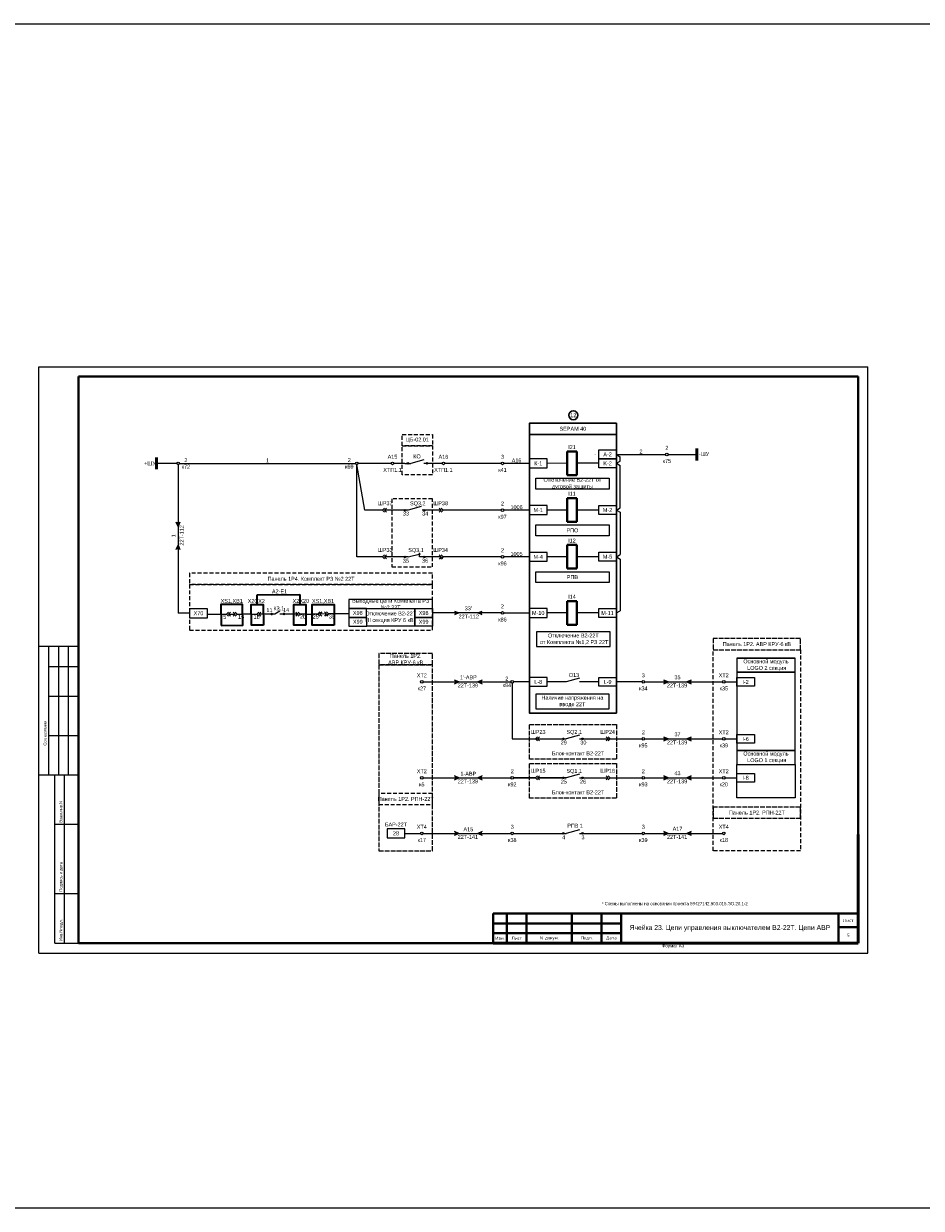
# Model space of a CAD drawing. Header units: millimetres. Extents: x 4897 to 12009, y -3017 to 2708.
# Tile 39 of 86: x 6797 to 7252, y -83 to 517. Entities that reach past the tile are written whole.
import ezdxf
from ezdxf.enums import TextEntityAlignment as Align

# ---------------------------------------------------------------- set-up
doc = ezdxf.new("R2010")
doc.units = ezdxf.units.MM
doc.linetypes.add('ACAD_ISO02W100', pattern=[15, 12, -3])
doc.linetypes.add('JIS_02_2.0', pattern=[3, 2, -1])
doc.layers.add('основная 0.5', color=7, linetype='Continuous', lineweight=50)
doc.styles.add('SIMPLEX', font='txt', dxfattribs={"height": 5})

msp = doc.modelspace()

# ---------------------------------------------------------------- hatches: boundary and pattern name
h = msp.add_hatch(color=7)
h.dxf.hatch_style = 1
h.paths.add_polyline_path([(6992.08, 294.17, 1), (6991.29, 294.17, 1)])
h = msp.add_hatch(color=7)
h.dxf.hatch_style = 1
h.paths.add_polyline_path([(7001.04, 294.17, -1), (7001.83, 294.17, -1)])
h = msp.add_hatch(color=7)
h.dxf.hatch_style = 1
h.paths.add_polyline_path([(6990.72, 270.42, 1), (6989.92, 270.42, 1)])
h = msp.add_hatch(color=7)
h.dxf.hatch_style = 1
h.paths.add_polyline_path([(6999.67, 270.42, -1), (7000.46, 270.42, -1)])
h = msp.add_hatch(color=7)
h.dxf.hatch_style = 1
h.paths.add_polyline_path([(6874.37, 264.45), (6875.32, 262.23), (6876.26, 264.45)])
h = msp.add_hatch(color=256)
h.dxf.hatch_style = 1
h.paths.add_polyline_path([(6876.26, 250.53), (6875.32, 252.75), (6874.37, 250.53)])
h = msp.add_hatch(color=7)
h.dxf.hatch_style = 1
h.paths.add_polyline_path([(6990.72, 246.75, 1), (6989.92, 246.75, 1)])
h = msp.add_hatch(color=7)
h.dxf.hatch_style = 1
h.paths.add_polyline_path([(6999.67, 246.75, -1), (7000.46, 246.75, -1)])
for points in [[(6923.46, 217.81, 1), (6922.07, 217.81, 1)], [(6929.68, 217.88, 1), (6928.28, 217.88, 1)]]:
    msp.add_hatch(color=256).paths.add_polyline_path(points)
h = msp.add_hatch(color=256)
h.dxf.hatch_style = 1
h.paths.add_polyline_path([(7015.41, 217.42), (7017.63, 218.37), (7015.41, 219.31)])
h = msp.add_hatch(color=256)
h.dxf.hatch_style = 1
h.paths.add_polyline_path([(7029.33, 219.31), (7027.11, 218.37), (7029.33, 217.42)])
h = msp.add_hatch(color=256)
h.dxf.hatch_style = 1
h.paths.add_polyline_path([(7015.41, 184.41), (7017.63, 183.46), (7015.41, 182.51)])
h = msp.add_hatch(color=256)
h.dxf.hatch_style = 1
h.paths.add_polyline_path([(7029.33, 182.51), (7027.11, 183.46), (7029.33, 184.41)])
h = msp.add_hatch(color=256)
h.dxf.hatch_style = 1
h.paths.add_polyline_path([(7121.37, 184.41), (7123.59, 183.46), (7121.37, 182.51)])
h = msp.add_hatch(color=256)
h.dxf.hatch_style = 1
h.paths.add_polyline_path([(7135.29, 182.51), (7133.07, 183.46), (7135.29, 184.41)])
h = msp.add_hatch(color=7)
h.dxf.hatch_style = 1
h.paths.add_polyline_path([(7070.88, 154.58, 1), (7070.08, 154.58, 1)])
h = msp.add_hatch(color=7)
h.dxf.hatch_style = 1
h.paths.add_polyline_path([(7079.83, 154.58, -1), (7080.62, 154.58, -1)])
h = msp.add_hatch(color=256)
h.dxf.hatch_style = 1
h.paths.add_polyline_path([(7121.38, 155.53), (7123.6, 154.58), (7121.38, 153.63)])
h = msp.add_hatch(color=256)
h.dxf.hatch_style = 1
h.paths.add_polyline_path([(7135.3, 153.63), (7133.08, 154.58), (7135.3, 155.53)])
h = msp.add_hatch(color=256)
h.dxf.hatch_style = 1
h.paths.add_polyline_path([(7015.41, 135.81), (7017.63, 134.86), (7015.41, 133.91)])
h = msp.add_hatch(color=256)
h.dxf.hatch_style = 1
h.paths.add_polyline_path([(7029.33, 133.91), (7027.11, 134.86), (7029.33, 135.81)])
h = msp.add_hatch(color=7)
h.dxf.hatch_style = 1
h.paths.add_polyline_path([(7070.87, 134.86, 1), (7070.08, 134.86, 1)])
h = msp.add_hatch(color=7)
h.dxf.hatch_style = 1
h.paths.add_polyline_path([(7079.82, 134.86, -1), (7080.62, 134.86, -1)])
h = msp.add_hatch(color=256)
h.dxf.hatch_style = 1
h.paths.add_polyline_path([(7121.38, 135.81), (7123.6, 134.86), (7121.38, 133.91)])
h = msp.add_hatch(color=256)
h.dxf.hatch_style = 1
h.paths.add_polyline_path([(7135.3, 133.91), (7133.08, 134.86), (7135.3, 135.81)])
h = msp.add_hatch(color=256)
h.dxf.hatch_style = 1
h.paths.add_polyline_path([(7015.41, 107.64), (7017.63, 106.7), (7015.41, 105.75)])
h = msp.add_hatch(color=256)
h.dxf.hatch_style = 1
h.paths.add_polyline_path([(7029.33, 105.75), (7027.11, 106.7), (7029.33, 107.64)])
h = msp.add_hatch(color=7)
h.dxf.hatch_style = 1
h.paths.add_polyline_path([(7070.88, 106.7, 1), (7070.08, 106.7, 1)])
h = msp.add_hatch(color=7)
h.dxf.hatch_style = 1
h.paths.add_polyline_path([(7079.83, 106.7, -1), (7080.62, 106.7, -1)])
h = msp.add_hatch(color=256)
h.dxf.hatch_style = 1
h.paths.add_polyline_path([(7121.38, 107.64), (7123.6, 106.7), (7121.38, 105.75)])
h = msp.add_hatch(color=256)
h.dxf.hatch_style = 1
h.paths.add_polyline_path([(7135.3, 105.75), (7133.08, 106.7), (7135.3, 107.64)])

# ---------------------------------------------------------------- linework, layer by layer
for p, q in [((6804.8, 46.06), (6804.8, 343.11)), ((6804.8, 343.11), (7224.81, 343.11)), ((6804.8, 46.06), (6804.8, 343.11)), ((7224.81, 46.06), (7224.81, 343.11)), ((7224.81, 46.06), (7224.81, 343.11)), ((6874.65, 294.17), (6864.42, 294.17)), ((6875.98, 294.17), (6965.25, 294.17)), ((6983.27, 294.17), (6966.58, 294.17)), ((6990.16, 294.17), (6984.6, 294.17)), ((6990.16, 294.17), (6993.23, 294.17)), ((6999.89, 296.03), (6993.23, 294.17)), ((7009.07, 294.17), (6999.89, 294.17)), ((7038.99, 294.17), (7010.4, 294.17)), ((7053.29, 294.17), (7040.32, 294.17)), ((7072.38, 294.2), (7062.29, 294.17)), ((7088.41, 294.2), (7077.38, 294.2)), ((7097.41, 298.7), (7099.38, 297.55)), ((7097.41, 298.7), (7122.31, 298.7)), ((7097.41, 294.2), (7099.38, 295.34)), ((7097.41, 294.2), (7099.38, 293.05)), ((7099.38, 295.34), (7099.38, 297.55)), ((7123.64, 298.7), (7138.22, 298.7)), ((6875.32, 293.51), (6875.32, 218.22)), ((6965.91, 246.78), (6965.91, 293.51)), ((6969.85, 270.42), (6965.91, 293.51)), ((7099.38, 271.67), (7099.38, 293.05)), ((6978.9, 270.42), (6969.85, 270.42)), ((6991.86, 270.42), (6979.93, 270.42)), ((6998.53, 272.28), (6991.86, 270.42)), ((7008.59, 270.42), (6998.9, 270.4)), ((7039, 270.47), (7009.63, 270.42)), ((7053.29, 270.5), (7040.32, 270.47)), ((7072.38, 270.53), (7062.29, 270.5)), ((7088.41, 270.52), (7077.38, 270.53)), ((7097.41, 270.52), (7099.38, 271.67)), ((7097.41, 270.52), (7099.38, 269.38)), ((7099.38, 269.38), (7099.38, 247.99)), ((6874.37, 250.53), (6875.32, 252.75)), ((6875.32, 252.75), (6876.26, 250.53)), ((6978.9, 246.78), (6965.91, 246.78)), ((6986.2, 246.76), (6979.93, 246.78)), ((7039, 246.8), (7009.61, 246.76)), ((7053.29, 246.82), (7040.32, 246.8)), ((7072.38, 246.85), (7062.29, 246.82)), ((7088.41, 246.85), (7077.38, 246.85)), ((7097.41, 246.85), (7099.38, 247.99)), ((7097.41, 246.85), (7099.38, 245.71)), ((7099.38, 245.71), (7099.38, 219.51)), ((6890.16, 217.74), (6897.04, 217.74)), ((6897.04, 217.74), (6899.79, 217.74)), ((6900.82, 217.74), (6904.27, 217.75)), ((6905.3, 217.75), (6908.05, 217.76)), ((6912.43, 217.77), (6908.05, 217.76)), ((6912.43, 217.77), (6915.18, 217.78)), ((6924.3, 217.8), (6916.21, 217.78)), ((6936.07, 217.83), (6926.88, 217.8)), ((6939.86, 217.84), (6937.11, 217.83)), ((6939.86, 217.84), (6943.31, 217.84)), ((6946.06, 217.85), (6943.31, 217.84)), ((6950.54, 217.86), (6947.09, 217.85)), ((6954.32, 217.87), (6951.57, 217.86)), ((6961.85, 217.89), (6954.32, 217.87)), ((7038.99, 218.37), (7004.22, 218.37)), ((7015.41, 219.31), (7017.63, 218.37)), ((7017.63, 218.37), (7015.41, 217.42)), ((7027.11, 218.37), (7029.33, 219.31)), ((7029.33, 217.42), (7027.11, 218.37)), ((7040.32, 218.37), (7053.29, 218.37)), ((7072.38, 218.4), (7062.29, 218.37)), ((7088.41, 218.39), (7077.38, 218.4)), ((7097.41, 218.37), (7099.38, 219.51)), ((6824.8, 201.3), (6804.8, 201.3)), ((6809.8, 136.3), (6809.8, 201.3)), ((6814.8, 136.3), (6814.8, 201.3)), ((6819.8, 136.3), (6819.8, 201.3)), ((6809.8, 191.3), (6824.8, 191.3)), ((6999.45, 183.46), (7043.98, 183.46)), ((7017.63, 183.46), (7015.41, 184.41)), ((7015.41, 182.51), (7017.63, 183.46)), ((7029.33, 184.41), (7027.11, 183.46)), ((7027.11, 183.46), (7029.33, 182.51)), ((7044.64, 182.8), (7044.64, 154.58)), ((7053.29, 183.46), (7045.3, 183.46)), ((7072.02, 183.46), (7062.29, 183.46)), ((7078.69, 185.32), (7072.02, 183.46)), ((7088.41, 183.46), (7078.69, 183.46)), ((7111.71, 183.46), (7151.12, 183.46)), ((7123.59, 183.46), (7121.37, 184.41)), ((7121.37, 182.51), (7123.59, 183.46)), ((7135.29, 184.41), (7133.07, 183.46)), ((7133.07, 183.46), (7135.29, 182.51)), ((7152.44, 183.46), (7158.35, 183.46)), ((6809.8, 176.3), (6824.8, 176.3)), ((6809.8, 156.3), (6824.8, 156.3)), ((7078.69, 156.44), (7072.02, 154.58)), ((7044.64, 154.58), (7072.01, 154.58)), ((7078.68, 154.58), (7110.38, 154.58)), ((7111.71, 154.58), (7151.12, 154.58)), ((7123.6, 154.58), (7121.38, 155.53)), ((7121.38, 153.63), (7123.6, 154.58)), ((7135.3, 155.53), (7133.08, 154.58)), ((7133.08, 154.58), (7135.3, 153.63)), ((6804.8, 136.3), (6824.8, 136.3)), ((6812.8, 51.11), (6812.8, 136.3)), ((6817.67, 51.11), (6817.67, 136.3)), ((6999.45, 134.86), (7043.98, 134.86)), ((7017.63, 134.86), (7015.41, 135.81)), ((7015.41, 133.91), (7017.63, 134.86)), ((7029.33, 135.81), (7027.11, 134.86)), ((7027.11, 134.86), (7029.33, 133.91)), ((7045.3, 134.86), (7056.44, 134.86)), ((7056.44, 134.86), (7045.41, 134.86)), ((7057.47, 134.86), (7072.01, 134.86)), ((7072.01, 134.86), (7057.47, 134.86)), ((7078.69, 136.72), (7072.02, 134.86)), ((7078.68, 134.86), (7093.23, 134.86)), ((7094.27, 134.86), (7110.38, 134.86)), ((7111.71, 134.86), (7151.12, 134.86)), ((7123.6, 134.86), (7121.38, 135.81)), ((7121.38, 133.91), (7123.6, 134.86)), ((7135.3, 135.81), (7133.08, 134.86)), ((7133.08, 134.86), (7135.3, 133.91)), ((6812.8, 111.3), (6824.8, 111.3)), ((7078.69, 108.56), (7072.02, 106.7)), ((6990.21, 106.7), (6998.13, 106.7)), ((6999.45, 106.7), (7043.98, 106.7)), ((7017.63, 106.7), (7015.41, 107.64)), ((7015.41, 105.75), (7017.63, 106.7)), ((7029.33, 107.64), (7027.11, 106.7)), ((7027.11, 106.7), (7029.33, 105.75)), ((7045.3, 106.7), (7072.02, 106.7)), ((7078.68, 106.7), (7110.38, 106.7)), ((7111.71, 106.7), (7151.12, 106.7)), ((7123.6, 106.7), (7121.38, 107.64)), ((7121.38, 105.75), (7123.6, 106.7)), ((7135.3, 107.64), (7133.08, 106.7)), ((7133.08, 106.7), (7135.3, 105.75)), ((6812.8, 76.3), (6824.8, 76.3)), ((6812.8, 51.11), (6824.8, 51.11)), ((6804.8, 46.06), (7224.81, 46.06))]:
    msp.add_line(p, q)
at = {"lineweight": 40}
for p, q in [((6824.8, 338.11), (7219.89, 338.11)), ((7219.89, 338.11), (7219.89, 51.11)), ((7077.38, 300.17), (7072.38, 300.17)), ((7072.38, 300.17), (7072.38, 288.17)), ((7077.38, 288.17), (7077.38, 300.17)), ((7077.38, 288.17), (7072.38, 288.17)), ((7077.38, 276.5), (7072.38, 276.5)), ((7072.38, 276.5), (7072.38, 264.5)), ((7077.38, 264.5), (7077.38, 276.5)), ((7077.38, 264.5), (7072.38, 264.5)), ((7077.38, 252.82), (7072.38, 252.82)), ((7072.38, 252.82), (7072.38, 240.82)), ((7077.38, 240.82), (7077.38, 252.82)), ((7077.38, 240.82), (7072.38, 240.82)), ((7077.38, 224.37), (7072.38, 224.37)), ((7072.38, 224.37), (7072.38, 212.37)), ((7077.38, 212.37), (7077.38, 224.37)), ((7077.38, 212.37), (7072.38, 212.37)), ((7034.89, 66.1), (7099.89, 66.1)), ((7209.89, 66.11), (7209.89, 51.11)), ((7034.89, 61.1), (7099.89, 61.1)), ((7034.89, 56.1), (7099.89, 56.1)), ((7209.89, 59.11), (7219.89, 59.11)), ((6824.8, 51.11), (7219.89, 51.11))]:
    msp.add_line(p, q, dxfattribs=at)
at = {"linetype": 'Continuous', "lineweight": 40}
msp.add_line((6824.8, 338.11), (6824.8, 51.11), dxfattribs=at)
at = {"color": 5, "lineweight": 50}
msp.add_line((7138.22, 295.7), (7138.22, 301.7), dxfattribs=at)
at = {"color": 1, "lineweight": 50}
msp.add_line((6864.42, 291.17), (6864.42, 297.17), dxfattribs=at)
at = {"color": 7}
for p, q in [((6875.32, 262.23), (6874.37, 264.45)), ((6876.26, 264.45), (6875.32, 262.23)), ((6991.86, 246.75), (6986.2, 246.76)), ((6991.86, 246.75), (6998.21, 248.27)), ((6997.65, 246.75), (6997.65, 248.84)), ((7008.58, 246.76), (6997.65, 246.75)), ((6881.22, 218.22), (6875.32, 218.22)), ((6926.87, 219.35), (6924.3, 217.8)), ((7110.38, 183.46), (7097.41, 183.46)), ((7152.44, 154.58), (7158.35, 154.58)), ((7152.44, 134.86), (7158.35, 134.86))]:
    msp.add_line(p, q, dxfattribs=at)
at = {"lineweight": 35}
for p, q in [((6915.4, 227.63), (6937.02, 227.68)), ((6915.41, 222.63), (6915.4, 227.63)), ((6937.02, 227.68), (6937.03, 222.68))]:
    msp.add_line(p, q, dxfattribs=at)
at = {"linetype": 'Continuous'}
for p, q in [((6824.8, 192.12), (6824.8, 172.12)), ((6824.8, 152.12), (6824.8, 132.12))]:
    msp.add_line(p, q, dxfattribs=at)
at = {"color": 1}
msp.add_line((7158.35, 195.46), (7187.99, 195.46), dxfattribs=at)
at = {"color": 9, "true_color": 0xd19cc7}
msp.add_lwpolyline([(5064.51, 516.93), (10068.29, 516.93), (10068.29, -83.25), (5072.49, -83.25)], close=True, dxfattribs=at)
at = {"lineweight": 30}
msp.add_lwpolyline([(7053.29, 314.52), (7053.29, 314.52), (7097.41, 314.52), (7097.41, 308.83), (7053.29, 308.83), (7053.29, 314.52)], dxfattribs=at)
at = {"color": 32, "linetype": 'JIS_02_2.0', "true_color": 0xcd6928}
for points in [[(6988.83, 308.8), (6988.83, 308.8), (7004.2, 308.8), (7004.2, 303.12), (6988.83, 303.12), (6988.83, 308.8)], [(7004.2, 238.51), (7004.2, 238.51), (6881.16, 238.51), (6881.16, 232.83), (7004.2, 232.83), (7004.2, 238.51)], [(7004.2, 126.99), (7004.2, 126.99), (6977.04, 126.99), (6977.04, 121.31), (7004.2, 121.31), (7004.2, 126.99)]]:
    msp.add_lwpolyline(points, dxfattribs=at)
at = {"lineweight": 30}
msp.add_lwpolyline([(7053.29, 308.83), (7097.41, 308.83), (7097.41, 167.65), (7053.29, 167.65)], close=True, dxfattribs=at)
at = {"color": 32, "linetype": 'JIS_02_2.0', "true_color": 0xcd6928}
for points in [[(6988.83, 303.12), (7004.2, 303.12), (7004.2, 288.39), (6988.83, 288.39)], [(7004.2, 276.15), (6983.59, 276.15), (6983.59, 241.68), (7004.2, 241.68)], [(7004.2, 232.83), (6881.16, 232.83), (6881.16, 209.6), (7004.2, 209.6)], [(7146.5, 199.75), (7190.62, 199.75), (7190.62, 97.9), (7146.5, 97.9)]]:
    msp.add_lwpolyline(points, close=True, dxfattribs=at)
for points in [[(7097.41, 296.45), (7088.41, 296.45), (7088.41, 300.95), (7097.41, 300.95)], [(7053.29, 291.92), (7062.29, 291.92), (7062.29, 296.42), (7053.29, 296.42)], [(7097.41, 291.95), (7088.41, 291.95), (7088.41, 296.45), (7097.41, 296.45)], [(7093.72, 281.13), (7056.5, 281.13), (7056.5, 286.63), (7093.72, 286.63)], [(7053.29, 268.25), (7062.29, 268.25), (7062.29, 272.75), (7053.29, 272.75)], [(7097.41, 268.27), (7088.41, 268.27), (7088.41, 272.77), (7097.41, 272.77)], [(7093.72, 257.46), (7056.5, 257.46), (7056.5, 262.96), (7093.72, 262.96)], [(7053.29, 244.57), (7062.29, 244.57), (7062.29, 249.07), (7053.29, 249.07)], [(7097.41, 244.6), (7088.41, 244.6), (7088.41, 249.1), (7097.41, 249.1)], [(7093.72, 233.78), (7056.5, 233.78), (7056.5, 239.29), (7093.72, 239.29)], [(6881.16, 215.97), (6890.16, 215.97), (6890.16, 220.47), (6881.16, 220.47)], [(7053.29, 216.12), (7062.29, 216.12), (7062.29, 220.62), (7053.29, 220.62)], [(7097.41, 216.12), (7088.41, 216.12), (7088.41, 220.62), (7097.41, 220.62)], [(7056.98, 201.4), (7094.2, 201.4), (7094.2, 208.81), (7056.98, 208.81)], [(7053.29, 181.21), (7062.29, 181.21), (7062.29, 185.71), (7053.29, 185.71)], [(7097.41, 181.21), (7088.41, 181.21), (7088.41, 185.71), (7097.41, 185.71)], [(7167.35, 181.21), (7158.35, 181.21), (7158.35, 185.71), (7167.35, 185.71)], [(7056.5, 169.82), (7093.72, 169.82), (7093.72, 177.24), (7056.5, 177.24)], [(7167.35, 152.33), (7158.35, 152.33), (7158.35, 156.83), (7167.35, 156.83)], [(7167.35, 132.61), (7158.35, 132.61), (7158.35, 137.11), (7167.35, 137.11)], [(6981.21, 104.45), (6990.21, 104.45), (6990.21, 108.95), (6981.21, 108.95)]]:
    msp.add_lwpolyline(points, close=True)
for points in [[(6979.93, 271.45), (6978.9, 270.42), (6979.93, 269.39)], [(6980.97, 271.45), (6979.93, 270.42), (6980.97, 269.39)], [(7007.56, 271.45), (7008.59, 270.42), (7007.56, 269.39)], [(7008.59, 271.45), (7009.63, 270.42), (7008.59, 269.39)], [(6979.93, 247.82), (6978.9, 246.78), (6979.93, 245.75)], [(6980.97, 247.82), (6979.93, 246.78), (6980.97, 245.75)], [(7007.56, 247.78), (7008.59, 246.75), (7007.56, 245.71)], [(7008.59, 247.78), (7009.63, 246.75), (7008.59, 245.71)], [(6900.82, 218.77), (6899.79, 217.74), (6900.82, 216.71)], [(6901.86, 218.77), (6900.82, 217.74), (6901.86, 216.71)], [(6903.23, 218.78), (6904.27, 217.75), (6903.24, 216.72)], [(6904.26, 218.78), (6905.3, 217.75), (6904.27, 216.72)], [(6916.21, 218.81), (6915.18, 217.78), (6916.22, 216.75)], [(6917.24, 218.81), (6916.21, 217.78), (6917.25, 216.75)], [(6935.04, 218.86), (6936.08, 217.83), (6935.05, 216.79)], [(6936.07, 218.86), (6937.11, 217.83), (6936.08, 216.79)], [(6947.09, 218.89), (6946.06, 217.85), (6947.1, 216.82)], [(6948.12, 218.89), (6947.09, 217.85), (6948.13, 216.82)], [(6949.5, 218.89), (6950.54, 217.86), (6949.51, 216.83)], [(6950.53, 218.89), (6951.57, 217.86), (6950.54, 216.83)], [(7057.47, 155.61), (7056.44, 154.58), (7057.47, 153.55)], [(7058.51, 155.61), (7057.47, 154.58), (7058.51, 153.55)], [(7092.2, 155.61), (7093.23, 154.58), (7092.2, 153.55)], [(7093.23, 155.61), (7094.27, 154.58), (7093.23, 153.55)], [(7057.47, 135.89), (7056.44, 134.86), (7057.47, 133.83)], [(7058.51, 135.89), (7057.47, 134.86), (7058.51, 133.83)], [(7092.2, 135.89), (7093.23, 134.86), (7092.2, 133.83)], [(7093.23, 135.89), (7094.27, 134.86), (7093.23, 133.83)]]:
    msp.add_lwpolyline(points)
at = {"lineweight": 35}
for points in [[(6897.09, 212.09), (6908.11, 212.11), (6908, 222.63), (6896.99, 222.6)], [(6918.57, 212.14), (6912.55, 212.12), (6912.4, 222.63), (6918.42, 222.63)], [(6939.98, 212.14), (6933.97, 212.14), (6933.94, 222.63), (6939.96, 222.63)], [(6954.34, 212.14), (6943.32, 212.14), (6943.29, 222.63), (6954.31, 222.63)]]:
    msp.add_lwpolyline(points, close=True, dxfattribs=at)
at = {"color": 7}
for points in [[(6961.85, 220.64), (7004.22, 220.62), (7004.21, 225.14), (6961.84, 225.14)], [(6961.86, 216.12), (6970.85, 216.12), (6970.85, 220.62), (6961.85, 220.62)], [(6961.87, 211.62), (6970.86, 211.62), (6970.85, 216.12), (6961.86, 216.12)], [(6970.85, 220.64), (6995.22, 220.62), (6995.2, 211.62), (6970.86, 211.62)], [(7004.2, 211.62), (6995.2, 211.62), (6995.21, 216.12), (7004.21, 216.12)], [(7004.21, 216.12), (6995.21, 216.12), (6995.22, 220.62), (7004.22, 220.62)]]:
    msp.add_lwpolyline(points, close=True, dxfattribs=at)
at = {"color": 32, "linetype": 'ACAD_ISO02W100', "ltscale": 0.2, "true_color": 0xcd6928}
for points in [[(7190.62, 205.43), (7190.62, 205.43), (7146.5, 205.43), (7146.5, 199.75), (7190.62, 199.75), (7190.62, 205.43)], [(7004.2, 197.79), (7004.2, 197.79), (6977.04, 197.79), (6977.04, 192.11), (7004.2, 192.11), (7004.2, 197.79)], [(7004.2, 192.11), (7004.2, 192.11), (6977.04, 192.11), (6977.04, 97.9), (7004.2, 97.9), (7004.2, 192.11)], [(7053.29, 161.85), (7053.29, 161.85), (7097.41, 161.85), (7097.41, 144.31), (7053.29, 144.31), (7053.29, 161.85)], [(7053.29, 142.13), (7053.29, 142.13), (7097.41, 142.13), (7097.41, 124.59), (7053.29, 124.59), (7053.29, 142.13)], [(7190.62, 120.05), (7190.62, 120.05), (7146.5, 120.05), (7146.5, 114.36), (7190.62, 114.36), (7190.62, 120.05)]]:
    msp.add_lwpolyline(points, dxfattribs=at)
at = {"ltscale": 0.2}
for points in [[(7187.99, 194.04), (7187.99, 195.46), (7158.35, 195.46), (7158.35, 188.36), (7187.99, 188.36), (7187.99, 194.04)], [(7187.99, 188.36), (7187.99, 188.36), (7158.35, 188.36), (7158.35, 148.73), (7187.99, 148.73), (7187.99, 188.36)], [(7187.99, 148.73), (7187.99, 148.73), (7158.35, 148.73), (7158.35, 141.62), (7187.99, 141.62), (7187.99, 148.73)]]:
    msp.add_lwpolyline(points, dxfattribs=at)
msp.add_lwpolyline([(7158.35, 141.62), (7187.99, 141.62), (7187.99, 124.65), (7158.35, 124.65)], close=True, dxfattribs=at)
at = {"lineweight": 30}
msp.add_circle((7075.56, 318.54), 2.25, dxfattribs=at)
for centre in [(6875.32, 294.17), (6965.91, 294.17), (6983.94, 294.17), (7009.74, 294.17), (7039.66, 294.17), (7122.97, 298.7), (7039.66, 270.45), (7039.66, 246.78), (7039.66, 218.37), (6998.79, 183.46), (7044.64, 183.46), (7151.78, 183.46), (7111.04, 154.58), (6998.79, 134.86), (7044.64, 134.86), (7111.04, 134.86), (6998.79, 106.7), (7044.64, 106.7), (7111.04, 106.7), (7151.78, 106.7)]:
    msp.add_circle(centre, 0.663)
at = {"color": 7}
for centre, radius in [((6991.69, 294.17), 0.396), ((7001.43, 294.17), 0.396), ((6990.32, 270.42), 0.396), ((7000.07, 270.42), 0.396), ((6990.32, 246.75), 0.396), ((7000.07, 246.75), 0.396), ((7111.04, 183.46), 0.663), ((7070.48, 154.58), 0.396), ((7080.23, 154.58), 0.396), ((7151.78, 154.58), 0.663), ((7070.47, 134.86), 0.396), ((7080.22, 134.86), 0.396), ((7151.78, 134.86), 0.663), ((7070.48, 106.7), 0.396), ((7080.23, 106.7), 0.396)]:
    msp.add_circle(centre, radius, dxfattribs=at)
at = {"layer": 'основная 0.5', "color": 0}
for p, q in [((7219.89, 51.11), (7219.89, 106.11)), ((7034.89, 51.11), (7219.89, 51.11))]:
    msp.add_line(p, q, dxfattribs=at)
at = {"layer": 'основная 0.5', "lineweight": 40}
for p, q in [((7034.89, 66.1), (7034.89, 51.11)), ((7041.89, 51.11), (7041.89, 66.1)), ((7051.89, 51.11), (7051.89, 66.1)), ((7074.89, 51.11), (7074.89, 66.1)), ((7089.89, 51.11), (7089.89, 66.1)), ((7099.89, 51.11), (7099.89, 66.11)), ((7099.89, 66.11), (7219.89, 66.11))]:
    msp.add_line(p, q, dxfattribs=at)

# ---------------------------------------------------------------- texts
at = {"color": 7, "style": 'SIMPLEX'}
for s, p in [('SQ3.2', (6992.83, 272.93)), ('33', (6989.21, 267.73)), ('34', (6998.99, 267.75)), ('SQ3.1', (6991.95, 249.26)), ('35', (6989.17, 243.81)), ('36', (6998.86, 243.86)), ('5', (6898.19, 215.36)), ('15', (6905.7, 215.37)), ('1b', (6913.59, 215.39)), ('2b', (6937.07, 215.58)), ('25', (6943.51, 215.57)), ('35', (6951.67, 215.57))]:
    msp.add_text(s, height=2, dxfattribs=at).set_placement(p)
at = {"style": 'SIMPLEX'}
msp.add_text('22Т-112', height=2, rotation=90, dxfattribs=at).set_placement((6878.1, 257.7), align=Align.CENTER)
at = {"color": 7, "style": 'SIMPLEX'}
msp.add_text('A2-E1', height=2, dxfattribs=at).set_placement((6926.7, 228.31), align=Align.CENTER)
at = {"style": 'SIMPLEX'}
for s, p in [('22Т-112', (7022.58, 215.58)), ('22Т-139', (7022.15, 180.68)), ('22Т-139', (7128.12, 180.68)), ('22Т-139', (7128.13, 151.8)), ('22Т-139', (7022.15, 132.08)), ('22Т-139', (7128.13, 132.08)), ('22Т-141', (7022.15, 103.92)), ('22Т-141', (7128.13, 103.92))]:
    msp.add_text(s, height=2, dxfattribs=at).set_placement(p, align=Align.CENTER)
for s, p in [('О13', (7073.3, 185.97)), ('SQ2.1', (7072.11, 157.09)), ('29', (7069.18, 151.76)), ('30', (7079.13, 151.75)), ('Блок-контакт В2-22Т', (7064.76, 146.24)), ('SQ1.1', (7072.11, 137.37)), ('25', (7069.24, 131.92)), ('26', (7078.93, 131.92)), ('Блок-контакт В2-22Т', (7064.76, 126.52)), ('РПВ 1', (7072.49, 109.59)), ('4', (7069.91, 103.74)), ('3', (7079.71, 103.73))]:
    msp.add_text(s, height=2, dxfattribs=at).set_placement(p)
at = {"linetype": 'Continuous', "style": 'SIMPLEX'}
for s, p in [('Согласовано', (6808.63, 151.17)), ('Взам.инв.N', (6816.63, 112.17)), ('Подпись и дата', (6816.63, 77.17)), ('Инв.Nподл.', (6816.63, 52.17))]:
    msp.add_text(s, height=1.5, rotation=90, dxfattribs=at).set_placement(p)
at = {"char_height": 2, "attachment_point": 5, "style": 'SIMPLEX'}
for s, insert, width in [('12', (7075.56, 318.54), 4.3874), ('{\\C256;SEPAM 40}', (7075.35, 311.68), 44.125), ('I21', (7074.88, 302.42), 5), ('2\\P\\pt10;\\P\\pt8;к75', (7122.97, 298.7), 9), ('2\\P\\pt8;к69', (6962.05, 294.17), 9), ('КО', (6996.35, 297.68), 4.095), ('3\\P\\pt10;\\P\\pt8;к41', (7039.66, 294.17), 9.4763), ('К-1', (7057.79, 294.17), 9), ('A-2', (7092.91, 298.7), 9), ('K-2', (7092.91, 294.2), 9), ('Отключение В2-22Т от дуговой защиты ', (7075.11, 283.88), 37.2194), ('I11', (7074.88, 278.75), 5), ('ШР37', (6980.22, 273.96), 9), ('2\\P\\pt10;\\P\\pt8;к97', (7039.66, 270.45), 9.4763), ('M-1', (7057.79, 270.5), 9), ('M-2', (7092.91, 270.52), 9), ('РПО', (7075.11, 260.21), 37.2194), ('I12', (7074.88, 255.07), 5), ('2\\P\\pt10;\\P\\pt8;к96', (7039.66, 246.78), 9.4763), ('M-4', (7057.79, 246.82), 9), ('M-5', (7092.91, 246.85), 9), ('РПВ', (7075.11, 236.53), 37.2194), ('\\pt10;2\\P\\Pк86', (7039.66, 218.37), 9.4763), ('I14', (7074.88, 226.62), 5), ("33'", (7022.37, 220.69), 9.4763), ('M-10', (7057.79, 218.37), 9), ('M-11', (7092.91, 218.37), 9), ('Отключение В2-22Т\\P от Комплекта №1,2 РЗ 22Т ', (7075.59, 205.1), 37.2194), ('ХТ2\\P\\Pк27', (6998.79, 183.46), 9.4763), ("1'-АВР", (7022.37, 185.78), 9.4763), ('2{\\L\\P\\pt8;}к94', (7041.9, 183.46), 9.4763), ('35', (7128.33, 185.78), 9.4763), ('L-8', (7057.79, 183.46), 9), ('L-9', (7092.91, 183.46), 9), ('Наличие напряжения на вводе 22Т', (7075.11, 173.53), 37.2194), ('ШР23', (7057.76, 158.12), 9.4763), ('ШР24', (7092.94, 158.12), 9.4763), ('2{\\L\\P\\P\\pt8;}к95', (7111.04, 154.58), 9.4763), ('37', (7128.34, 156.9), 9.4763), ('Основной модуль\\P LOGO 1 секция', (7173.17, 145.18), 29.6391), ('ХТ2\\P\\Pк5', (6998.79, 134.86), 9.4763), ('1-АВР', (7022.37, 136.92), 9.4763), ('2{\\L\\P\\P\\pt8;}к92', (7044.64, 134.86), 9.4763), ('ШР15', (7057.76, 138.4), 9.4763), ('ШР16', (7092.94, 138.4), 9.4763), ('2{\\L\\P\\P\\pt8;}к93', (7111.04, 134.86), 9.4763), ('43', (7128.34, 137.18), 9.4763), ('Панель 1Р2. РПН-22Т', (6990.62, 124.15), 27.1616), ('БАР-22Т', (6985.71, 111.2), 9), ('ХТ4\\P\\Pк17', (6998.79, 106.7), 9), ('A15', (7022.37, 108.76), 9), ('3{\\L\\P\\P\\pt8;}к38', (7044.64, 106.7), 9), ('3{\\L\\P\\P\\pt8;}к39', (7111.04, 106.7), 9), ('A17', (7128.34, 109.02), 9), ('ХТ4\\P\\Pк18', (7151.78, 106.7), 9), ('28', (6985.71, 106.7), 9)]:
    msp.add_mtext(s, dxfattribs=dict(at, insert=insert, width=width))
at = {"color": 7, "attachment_point": 5, "style": 'SIMPLEX'}
for s, insert, char_height, width in [('{\\C256;ЦБ-02.01}', (6996.52, 305.96), 2, 9), ('2', (7109.86, 300.16), 2, 9), ('-ШУ', (7141.81, 298.9), 2, 9.0099), ('+ШУ', (6861.08, 294.17), 2, 6.6889), ('2\\P\\pt8;к72', (6879.25, 294.17), 2, 9), ('1', (6920.62, 295.64), 2, 9), ('A15\\P\\pt10;\\P\\ptz;{\\C256;ХТП1.1}', (6983.94, 294.17), 2, 9), ('A16\\P\\pt10;\\P\\ptz;{\\C256;ХТП1.1}', (7009.74, 294.17), 2, 9), ('A16', (7046.8, 295.64), 2, 9), ('-', (7086.64, 298.83), 1.6, 3.9875), ('ШР38', (7008.3, 273.96), 2, 9), ('1006', (7046.8, 271.95), 2, 9), ('ШР33', (6980.22, 250.32), 2, 9), ('ШР34', (7008.3, 250.28), 2, 9), ('1005', (7046.8, 248.28), 2, 9), ('{\\C256;Панель 1Р4. Комплект РЗ №2 22Т}', (6942.68, 235.67), 2, 123.039), ('XS1,XB1', (6902.49, 224.31), 2, 9), ('Х20', (6913.06, 224.44), 2, 9), ('Х2', (6917.58, 224.42), 2, 9), ('Х2', (6935, 224.46), 2, 9), ('Х20', (6939.23, 224.49), 2, 9), ('XS1,XB1', (6948.76, 224.26), 2, 9), ('Выходные цепи Комплекта РЗ №2 22Т', (6983.02, 222.85), 2, 42.3543), ('Отключение В2-22Т \\P(II секция КРУ 6 кВ)', (6983.03, 216.13), 2, 24.3439), ('Х70', (6885.66, 218.22), 2, 9), ('11', (6921.61, 219.78), 2, 9), ('К3.1', (6926.33, 220.68), 2, 9), ('14', (6930.06, 219.89), 2, 9), ('Х98', (6966.35, 218.4), 2, 9), ('Х98', (6999.72, 218.4), 2, 9), ('Х99', (6966.36, 213.91), 2, 9), ('Х99', (6999.72, 213.91), 2, 9), ('Панель 1Р2. АВР КРУ-6 кВ', (7168.56, 202.59), 2, 44.1191), ('Панель 1Р2. \\PАВР КРУ-6 кВ', (6990.62, 194.95), 2, 27.1616), ('Основной модуль\\P LOGO 2 секция', (7173.17, 191.91), 2, 29.6391), ('I-2', (7162.85, 183.46), 2, 9), ('I-6', (7162.85, 154.58), 2, 9), ('I-8', (7162.85, 134.86), 2, 9), ('Панель 1Р2. РПН-22Т', (7168.56, 117.21), 2, 44.1191)]:
    msp.add_mtext(s, dxfattribs=dict(at, insert=insert, char_height=char_height, width=width))
at = {"color": 7, "char_height": 2, "attachment_point": 5, "style": 'SIMPLEX'}
for s, insert, width, rotation in [('1', (6872.99, 257.49), 9, 90), ('3\\P{\\L\\P\\pt8;}к34', (7111.04, 183.46), 7.5184, 0), ('ХТ2\\P\\Pк35', (7151.78, 183.46), 7.5184, 0), ('ХТ2\\P\\Pк39', (7151.78, 154.58), 7.5184, 0), ('ХТ2\\P\\Pк20', (7151.78, 134.86), 7.5184, 0)]:
    msp.add_mtext(s, dxfattribs=dict(at, insert=insert, width=width, rotation=rotation))
at = {"lineweight": 35, "attachment_point": 5, "line_spacing_factor": 0.8, "style": 'SIMPLEX'}
for s, insert, char_height, width in [('\\pi-4.8,l6.4,t6.4;*^IСхемы выполнены на основании проекта 59427142.903.015.ЭО.20.1-2', (7126.18, 70.87), 1.6, 185), ('Ячейка 23. Цепи управления выключателем В2-22Т. Цепи АВР', (7154.89, 58.61), 2.5, 110), ('{\\Fromans|c204;Лист}', (7214.89, 62.61), 1.6, 10), ('{\\Fromans|c204;Изм.}', (7038.39, 53.61), 1.6, 7), ('{\\Fromans|c204;Лист}', (7046.89, 53.61), 1.6, 10), ('{\\Fromans|c0;N \\Fromans|c204;докум.}', (7063.39, 53.61), 1.6, 23), ('{\\Fromans|c204;Подп.}', (7082.39, 53.61), 1.6, 15), ('{\\Fromans|c204;Дата}', (7094.89, 53.61), 1.6, 10), ('{\\Fromans|c204;5}', (7214.89, 55.11), 1.6, 10)]:
    msp.add_mtext(s, dxfattribs=dict(at, insert=insert, char_height=char_height, width=width))
at = {"lineweight": 30, "insert": (7120.49, 50.59), "char_height": 1.6, "attachment_point": 1, "style": 'SIMPLEX'}
msp.add_mtext_dynamic_manual_height_columns('Формат А3', width=45.8537, gutter_width=12.5, heights=[0], dxfattribs=at)

doc.saveas('drawing.dxf')
